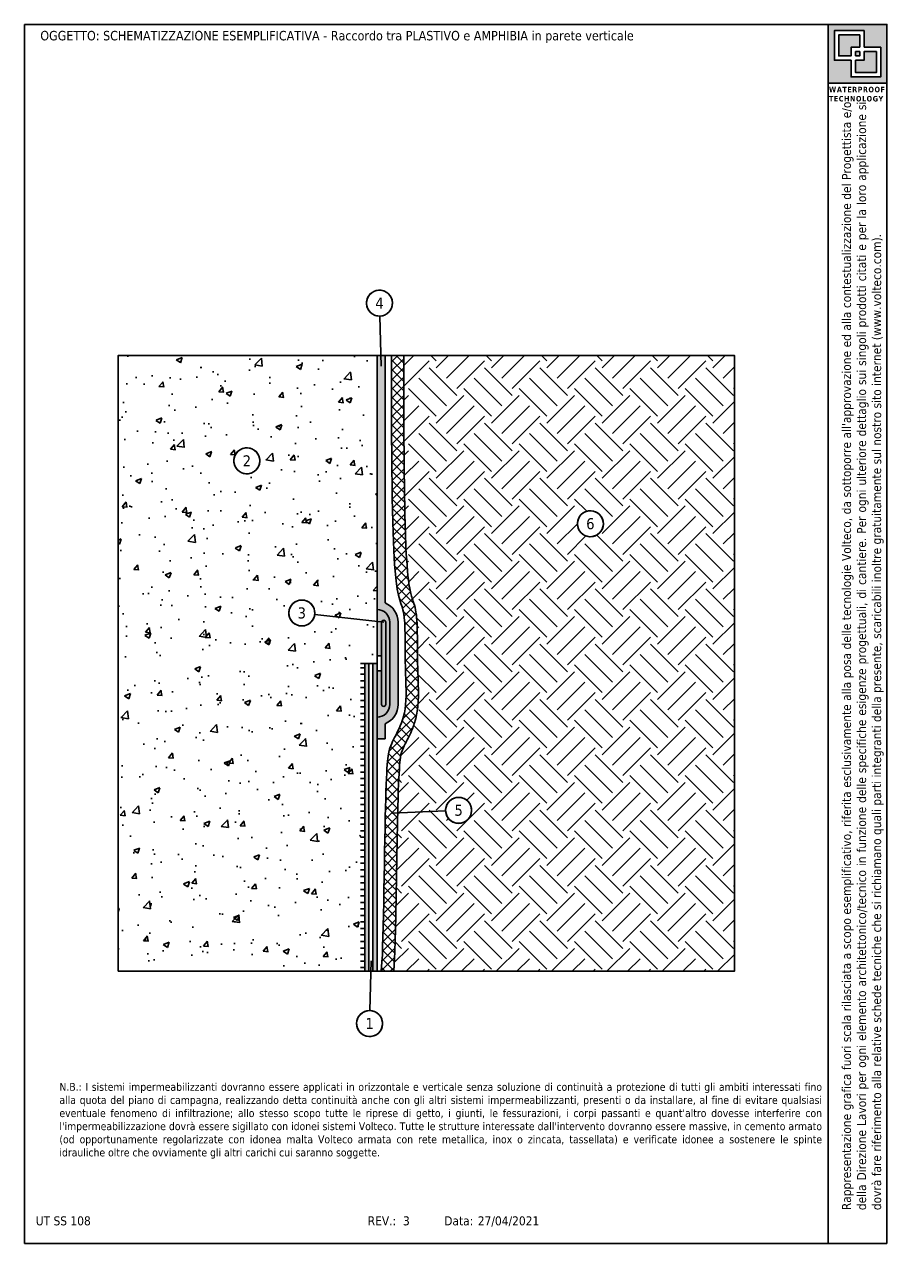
# Model space of a CAD drawing. Header units: millimetres. Extents: x 2683.2 to 2704.5, y 1652.1 to 1681.8.
import ezdxf
from ezdxf.enums import TextEntityAlignment as Align

# ---------------------------------------------------------------- set-up
doc = ezdxf.new("R2010")
doc.units = ezdxf.units.MM
doc.linetypes.add('CONTINUA', pattern=[0])
doc.layers.add('0.4', color=7, linetype='CONTINUA', lineweight=30)
doc.layers.add('163', color=7, linetype='CONTINUA')
doc.layers.add('contorno', color=6, linetype='Continuous', plot=False)
doc.layers.add('nascosto', color=7, linetype='Continuous', lineweight=25, plot=False)
doc.styles.add('tahoma', font='tahoma.ttf', dxfattribs={"height": 0.3})

msp = doc.modelspace()

# ---------------------------------------------------------------- hatches: boundary and pattern name
h = msp.add_hatch()
h.set_pattern_fill('AR-CONC', color=256, scale=0.008)
h.set_pattern_definition([(50, (-1890.2157, -902.5642), (1.45747735, -0.12751268), [0.1524, -1.6764]), (355, (-1890.2157, -902.5642), (-0.28194737, 1.52845476), [0.12192, -1.34112467]), (100.451445, (-1890.0943, -902.5748), (1.17552998, 1.400942), [0.12952007, -1.42472196]), (46.1842, (-1890.2157, -902.1578), (2.1686323, -0.3363386), [0.2286, -2.5146]), (96.635558, (-1890.035, -902.1858), (1.8992331, 1.979409), [0.1942802, -2.1370849]), (351.18415, (-1890.2157, -902.1578), (1.8992331, 1.979409), [0.1828797, -2.0116779]), (21, (-1890.0125, -902.2594), (1.21291513, -0.81812159), [0.1524, -1.6764]), (326, (-1890.0125, -902.2594), (0.49441623, 1.47350373), [0.12192, -1.34112]), (71.451445, (-1889.9115, -902.3276), (1.70733135, 0.65538215), [0.12952007, -1.4247195]), (37.5, (-1890.21573, -902.5642), (0.024708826, 0.67644031), [0, -1.324864, 0, -1.36144, 0, -1.3462]), (7.5, (-1890.2157, -902.5642), (0.5345573, 0.8014446), [0, -0.776224, 0, -1.294384, 0, -0.51308]), (327.5, (-1890.66887, -902.5642), (1.08472476, -0.04582995), [0, -0.508, 0, -1.58496, 0, -2.10312]), (317.5, (-1890.8721, -902.5642), (1.18503345, 0.20341193), [0, -0.6604, 0, -1.052576, 0, -1.49352])])
h.paths.add_polyline_path([(2691.812, 1673.778), (2685.512, 1673.778), (2685.512, 1658.778), (2691.412, 1658.778), (2691.412, 1666.278), (2691.812, 1666.278), (2691.812, 1667.296), (2690.295, 1667.469, -0.285829), (2690.088, 1667.207, -0.518891), (2689.665, 1667.505, -1), (2690.297, 1667.505, -0.028355), (2690.295, 1667.469), (2691.812, 1667.296)])
h.paths.add_polyline_path([(2688.327, 1671.212, -1), (2688.96, 1671.212, -1)], flags=16)
h.paths.add_polyline_path([(2688.473, 1671.007), (2688.814, 1671.007), (2688.814, 1671.42), (2688.473, 1671.42)], flags=8)
h = msp.add_hatch(color=146)
h.dxf.hatch_style = 1
h.paths.add_polyline_path([(2692.012, 1673.778), (2691.812, 1673.778), (2691.812, 1667.59, -0.414051), (2692.125, 1667.278), (2692.125, 1665.278, -0.41437), (2691.812, 1664.965), (2691.812, 1664.439), (2692.012, 1664.439), (2692.012, 1664.806, 0.301197), (2692.325, 1665.278), (2692.325, 1667.278, 0.300965), (2692.012, 1667.75)])
h = msp.add_hatch()
h.set_pattern_fill('ANSI37', color=256, scale=0.05, angle=90)
h.set_pattern_definition([(135, (-1890.21573, -902.5642), (-0.1122532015, -0.1122532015), []), (225, (-1890.21573, -902.5642), (0.1122532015, -0.1122532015), [])])
edge = h.paths.add_edge_path()
edge.add_spline(control_points=[(2692.316, 1662.631), (2692.317, 1662.682), (2692.318, 1662.731), (2692.334, 1663.363), (2692.351, 1663.686), (2692.387, 1664.055), (2692.402, 1664.09), (2692.442, 1664.205), (2692.466, 1664.254), (2692.538, 1664.395), (2692.595, 1664.494), (2692.69, 1664.718), (2692.726, 1664.818), (2692.784, 1665.046), (2692.805, 1665.177), (2692.825, 1665.492), (2692.82, 1665.678), (2692.806, 1666.075), (2692.798, 1666.285), (2692.795, 1666.736), (2692.797, 1666.972), (2692.786, 1667.28), (2692.78, 1667.373), (2692.76, 1667.546), (2692.743, 1667.627), (2692.704, 1667.758), (2692.685, 1667.808), (2692.646, 1667.931), (2692.623, 1668.013), (2692.568, 1668.347), (2692.539, 1668.639), (2692.492, 1669.674), (2692.476, 1670.496), (2692.464, 1672.288), (2692.462, 1672.979), (2692.462, 1673.778)], knot_values=[0, 0, 0, 0, 0.040644, 0.040644, 0.54134, 0.54134, 1.042036, 1.042036, 1.542731, 1.542731, 2.211454, 2.211454, 2.629752, 2.629752, 3.048051, 3.048051, 3.577525, 3.577525, 4.107, 4.107, 4.636474, 4.636474, 4.889449, 4.889449, 5.142424, 5.142424, 5.395398, 5.395398, 5.738648, 5.738648, 6.176426, 6.176426, 6.7068, 6.7068, 6.971986, 6.971986, 6.971986, 6.971986], degree=3, periodic=0)
edge.add_line((2692.462, 1673.778), (2692.162, 1673.778))
edge.add_spline(control_points=[(2692.162, 1673.778), (2692.162, 1670.764), (2692.214, 1667.811), (2692.522, 1667.715), (2692.475, 1666.278), (2692.567, 1665.189), (2692.314, 1664.582), (2692.112, 1664.268), (2692.007, 1663.641), (2691.962, 1658.778), (2691.905, 1658.778)], knot_values=[0, 0, 0, 0, 1, 2, 3, 4, 5, 6, 7, 8, 8, 8, 8], degree=3, periodic=0)
edge.add_line((2691.912, 1658.778), (2692.217, 1658.778))
edge.add_spline(control_points=[(2692.217, 1658.778), (2692.218, 1658.787), (2692.219, 1658.795), (2692.222, 1658.825), (2692.224, 1658.848), (2692.232, 1658.943), (2692.236, 1659.031), (2692.245, 1659.225), (2692.248, 1659.325), (2692.266, 1659.893), (2692.278, 1660.517), (2692.294, 1661.44), (2692.299, 1661.746), (2692.308, 1662.247), (2692.312, 1662.45), (2692.316, 1662.631)], knot_values=[6.971986, 6.971986, 6.971986, 6.971986, 6.987608, 6.987608, 7.023196, 7.023196, 7.127264, 7.127264, 7.215583, 7.215583, 7.584074, 7.584074, 7.768319, 7.768319, 7.91192, 7.91192, 7.91192, 7.91192], degree=3, periodic=0)
at = {"linetype": 'CONTINUA', "lineweight": 15}
h = msp.add_hatch(dxfattribs=at)
h.set_pattern_fill('EARTH', color=8, scale=0.15, angle=45, style=0)
h.set_pattern_definition([(45, (-1890.2157, -902.5642), (0, 1.34703842), [0.9525, -0.9525]), (45, (-1890.4683, -902.3116), (0, 1.34703842), [0.9525, -0.9525]), (45, (-1890.7209, -902.0591), (0, 1.34703842), [0.9525, -0.9525]), (135, (-1890.7209, -901.8907), (-1.34703842, 0), [0.9525, -0.9525]), (135, (-1890.4683, -901.6381), (-1.34703842, 0), [0.9525, -0.9525]), (135, (-1890.2157, -901.38555), (-1.34703842, 0), [0.9525, -0.9525])])
edge = h.paths.add_edge_path()
edge.add_line((2700.512, 1673.778), (2692.462, 1673.778))
edge.add_spline(control_points=[(2692.462, 1673.778), (2692.462, 1672.979), (2692.464, 1672.288), (2692.476, 1670.496), (2692.492, 1669.674), (2692.539, 1668.639), (2692.568, 1668.347), (2692.623, 1668.013), (2692.646, 1667.931), (2692.685, 1667.808), (2692.704, 1667.758), (2692.743, 1667.627), (2692.76, 1667.546), (2692.78, 1667.373), (2692.786, 1667.28), (2692.797, 1666.972), (2692.795, 1666.736), (2692.798, 1666.285), (2692.806, 1666.075), (2692.82, 1665.678), (2692.825, 1665.492), (2692.805, 1665.177), (2692.784, 1665.046), (2692.726, 1664.818), (2692.69, 1664.718), (2692.595, 1664.494), (2692.538, 1664.395), (2692.466, 1664.254), (2692.442, 1664.205), (2692.402, 1664.09), (2692.387, 1664.055), (2692.351, 1663.686), (2692.334, 1663.363), (2692.318, 1662.731), (2692.317, 1662.682), (2692.316, 1662.631)], knot_values=[0, 0, 0, 0, 0.265187, 0.265187, 0.79556, 0.79556, 1.233339, 1.233339, 1.576588, 1.576588, 1.829563, 1.829563, 2.082537, 2.082537, 2.335512, 2.335512, 2.864987, 2.864987, 3.394461, 3.394461, 3.923936, 3.923936, 4.342234, 4.342234, 4.760533, 4.760533, 5.429255, 5.429255, 5.929951, 5.929951, 6.430646, 6.430646, 6.931342, 6.931342, 6.971986, 6.971986, 6.971986, 6.971986], degree=3, periodic=0)
edge.add_line((2692.316, 1662.631), (2693.483, 1662.683))
edge.add_arc((2693.799, 1662.697), 0.316, -70.3025, 182.5491, ccw=False)
edge.add_arc((2693.799, 1662.697), 0.316, 182.5491, 289.6975, ccw=False)
edge.add_line((2693.483, 1662.683), (2692.316, 1662.631))
edge.add_spline(control_points=[(2692.316, 1662.631), (2692.312, 1662.45), (2692.308, 1662.247), (2692.299, 1661.746), (2692.294, 1661.44), (2692.278, 1660.517), (2692.266, 1659.893), (2692.248, 1659.325), (2692.245, 1659.225), (2692.236, 1659.031), (2692.232, 1658.943), (2692.224, 1658.848), (2692.222, 1658.825), (2692.219, 1658.795), (2692.218, 1658.787), (2692.217, 1658.778)], knot_values=[6.971986, 6.971986, 6.971986, 6.971986, 7.115588, 7.115588, 7.299833, 7.299833, 7.668324, 7.668324, 7.756642, 7.756642, 7.860711, 7.860711, 7.896299, 7.896299, 7.91192, 7.91192, 7.91192, 7.91192], degree=3, periodic=0)
edge.add_line((2692.217, 1658.778), (2700.512, 1658.778))
edge.add_line((2700.512, 1658.778), (2700.512, 1673.778))
h.paths.add_polyline_path([(2696.691, 1669.679, -1), (2697.323, 1669.679, -1)], flags=16)
h.paths.add_polyline_path([(2696.835, 1669.47), (2697.178, 1669.47), (2697.178, 1669.891), (2696.835, 1669.891)], flags=8)
h = msp.add_hatch(color=8)
h.dxf.hatch_style = 1
h.paths.add_polyline_path([(2691.812, 1667.59), (2691.812, 1667.296), (2691.925, 1667.284, -0.944481), (2692.025, 1667.278), (2692.025, 1665.278, -1), (2691.925, 1665.278), (2691.925, 1666.097), (2691.812, 1666.097), (2691.812, 1664.965, 0.41437), (2692.125, 1665.278), (2692.125, 1667.278, 0.414051)])
h.paths.add_polyline_path([(2691.925, 1667.284), (2691.812, 1667.296), (2691.812, 1666.458), (2691.925, 1666.458)], flags=17)
at = {"lineweight": -3}
h = msp.add_hatch(color=40, dxfattribs=at)
h.dxf.hatch_style = 1
h.paths.add_polyline_path([(2692.025, 1667.278, 1), (2691.925, 1667.278), (2691.925, 1665.278, 1), (2692.025, 1665.278)])
h = msp.add_hatch()
h.set_pattern_fill('LINE', color=256, scale=0.05)
h.set_pattern_definition([(0, (-1890.21573, -902.5642), (0, 0.15875), [])])
h.paths.add_polyline_path([(2691.512, 1666.278), (2691.412, 1666.278), (2691.412, 1658.778), (2691.512, 1658.778)])
h = msp.add_hatch(color=4)
h.dxf.hatch_style = 1
h.paths.add_polyline_path([(2691.812, 1666.278), (2691.712, 1666.278), (2691.712, 1658.778), (2691.812, 1658.778)])
h.paths.add_polyline_path([(2691.612, 1666.278), (2691.512, 1666.278), (2691.512, 1658.778), (2691.612, 1658.778)])
at = {"layer": '0.4'}
h = msp.add_hatch(color=252, dxfattribs=at)
h.dxf.hatch_style = 1
h.paths.add_polyline_path([(2704.228, 1681.843), (2702.797, 1681.843), (2702.797, 1680.413), (2704.228, 1680.413)])
h.paths.add_polyline_path([(2702.947, 1681.692), (2703.67, 1681.692), (2703.67, 1681.287), (2704.078, 1681.287), (2704.078, 1680.564), (2703.355, 1680.564), (2703.355, 1680.969), (2702.947, 1680.969)], flags=16)
h.paths.add_polyline_path([(2703.053, 1681.585), (2703.563, 1681.585), (2703.563, 1681.287), (2703.355, 1681.287), (2703.355, 1681.076), (2703.053, 1681.076)], flags=0)
h.paths.add_polyline_path([(2703.462, 1681.18), (2703.563, 1681.18), (2703.563, 1681.076), (2703.462, 1681.076)], flags=0)
h.paths.add_polyline_path([(2703.462, 1680.969), (2703.67, 1680.969), (2703.67, 1681.18), (2703.971, 1681.18), (2703.971, 1680.671), (2703.462, 1680.671)], flags=0)
h.paths.add_polyline_path([(2703.563, 1681.585), (2703.053, 1681.585), (2703.053, 1681.076), (2703.355, 1681.076), (2703.355, 1681.287), (2703.563, 1681.287)], flags=0)
h.paths.add_polyline_path([(2703.563, 1681.18), (2703.462, 1681.18), (2703.462, 1681.076), (2703.563, 1681.076)], flags=0)
h.paths.add_polyline_path([(2703.971, 1681.18), (2703.67, 1681.18), (2703.67, 1680.969), (2703.462, 1680.969), (2703.462, 1680.671), (2703.971, 1680.671)], flags=0)
h = msp.add_hatch(color=252, dxfattribs=at)
h.dxf.hatch_style = 1
h.paths.add_polyline_path([(2703.563, 1681.585), (2703.053, 1681.585), (2703.053, 1681.076), (2703.355, 1681.076), (2703.355, 1681.287), (2703.563, 1681.287)])
h.paths.add_polyline_path([(2703.563, 1681.18), (2703.462, 1681.18), (2703.462, 1681.076), (2703.563, 1681.076)], flags=17)
h.paths.add_polyline_path([(2703.971, 1681.18), (2703.67, 1681.18), (2703.67, 1680.969), (2703.462, 1680.969), (2703.462, 1680.671), (2703.971, 1680.671)])

# ---------------------------------------------------------------- linework, layer by layer
for p, q in [((2691.88, 1674.737), (2691.912, 1673.521)), ((2685.512, 1673.778), (2685.512, 1658.778)), ((2691.812, 1673.778), (2691.812, 1658.778)), ((2692.012, 1673.778), (2692.012, 1667.75)), ((2690.295, 1667.469), (2691.975, 1667.278)), ((2691.925, 1667.278), (2691.925, 1665.278)), ((2691.812, 1666.278), (2691.412, 1666.278)), ((2691.512, 1666.278), (2691.512, 1658.778)), ((2691.612, 1666.278), (2691.612, 1658.778)), ((2691.712, 1666.278), (2691.712, 1658.778)), ((2691.812, 1666.097), (2691.925, 1666.097)), ((2692.012, 1664.439), (2692.012, 1664.806)), ((2693.483, 1662.683), (2692.184, 1662.625)), ((2691.64, 1657.819), (2691.672, 1659.035))]:
    msp.add_line(p, q)
at = {"lineweight": -3}
for p, q in [((2692.025, 1667.278), (2692.025, 1665.278)), ((2692.125, 1667.278), (2692.125, 1665.278)), ((2692.325, 1667.278), (2692.325, 1665.278)), ((2691.812, 1666.097), (2691.812, 1664.439)), ((2691.812, 1664.439), (2692.012, 1664.439))]:
    msp.add_line(p, q, dxfattribs=at)
msp.add_lwpolyline([(2691.812, 1666.458), (2691.925, 1666.458)])
for centre in [(2691.872, 1675.053), (2688.643, 1671.212), (2688.643, 1671.212), (2697.007, 1669.679), (2689.981, 1667.505), (2689.981, 1667.505), (2693.799, 1662.697), (2691.632, 1657.503)]:
    msp.add_circle(centre, 0.316)
for centre, radius, start, end in [((2691.812, 1667.278), 0.512, 359.976, 67.0241), ((2691.812, 1667.278), 0.312, 359.976, 90), ((2691.812, 1665.278), 0.312, 270, 0.024), ((2691.812, 1665.278), 0.512, 292.9759, 0.024)]:
    msp.add_arc(centre, radius, start, end, dxfattribs=at)
for centre, start, end in [((2691.975, 1667.278), 359.9548, 179.9548), ((2691.975, 1665.278), 180.0452, 0.0452)]:
    msp.add_arc(centre, 0.05, start, end)
msp.add_open_spline([(2692.162, 1673.778), (2692.162, 1670.764), (2692.214, 1667.811), (2692.522, 1667.715), (2692.475, 1666.278), (2692.567, 1665.189), (2692.314, 1664.582), (2692.112, 1664.268), (2692.007, 1663.641), (2691.962, 1658.778), (2691.905, 1658.778)], degree=3)
msp.add_open_spline([(2692.462, 1673.778), (2692.462, 1672.979), (2692.464, 1672.288), (2692.476, 1670.496), (2692.492, 1669.674), (2692.539, 1668.639), (2692.568, 1668.347), (2692.623, 1668.013), (2692.646, 1667.931), (2692.685, 1667.808), (2692.704, 1667.758), (2692.743, 1667.627), (2692.76, 1667.546), (2692.78, 1667.373), (2692.786, 1667.28), (2692.797, 1666.972), (2692.795, 1666.736), (2692.798, 1666.285), (2692.806, 1666.075), (2692.82, 1665.678), (2692.825, 1665.492), (2692.805, 1665.177), (2692.784, 1665.046), (2692.726, 1664.818), (2692.69, 1664.718), (2692.595, 1664.494), (2692.538, 1664.395), (2692.466, 1664.254), (2692.442, 1664.205), (2692.402, 1664.09), (2692.387, 1664.055), (2692.351, 1663.686), (2692.334, 1663.363), (2692.314, 1662.564), (2692.309, 1662.309), (2692.299, 1661.746), (2692.294, 1661.44), (2692.278, 1660.517), (2692.266, 1659.893), (2692.248, 1659.325), (2692.245, 1659.225), (2692.236, 1659.031), (2692.232, 1658.943), (2692.224, 1658.848), (2692.222, 1658.825), (2692.219, 1658.795), (2692.218, 1658.787), (2692.217, 1658.778)], degree=3, knots=[0, 0, 0, 0, 0.265187, 0.265187, 0.79556, 0.79556, 1.233339, 1.233339, 1.576588, 1.576588, 1.829563, 1.829563, 2.082537, 2.082537, 2.335512, 2.335512, 2.864987, 2.864987, 3.394461, 3.394461, 3.923936, 3.923936, 4.342234, 4.342234, 4.760533, 4.760533, 5.429255, 5.429255, 5.929951, 5.929951, 6.430646, 6.430646, 6.931342, 6.931342, 7.115588, 7.115588, 7.299833, 7.299833, 7.668324, 7.668324, 7.756642, 7.756642, 7.860711, 7.860711, 7.896299, 7.896299, 7.91192, 7.91192, 7.91192, 7.91192])
at = {"layer": '163', "color": 7}
for centre, start, end in [((2691.872, 1675.053), 70.9306, 70.3025), ((2688.643, 1671.212), 289.6975, 289.0694), ((2697.007, 1669.679), 289.6975, 289.0694), ((2689.981, 1667.505), 289.6975, 289.0694), ((2693.799, 1662.697), 289.6975, 289.0694), ((2691.632, 1657.503), 289.6975, 289.0694)]:
    msp.add_arc(centre, 0.316, start, end, dxfattribs=at)
at = {"layer": 'contorno', "color": 3}
msp.add_line((2702.797, 1680.413), (2702.797, 1652.143), dxfattribs=at)
for points in [[(2702.797, 1681.843), (2704.228, 1681.843), (2704.228, 1680.413), (2702.797, 1680.413)], [(2685.512, 1658.778), (2700.512, 1658.778), (2700.512, 1673.778), (2685.512, 1673.778)], [(2685.512, 1658.778), (2700.512, 1658.778), (2700.512, 1673.778), (2685.512, 1673.778)]]:
    msp.add_lwpolyline(points, close=True, dxfattribs=at)
at = {"layer": 'contorno', "color": 3, "linetype": 'CONTINUA'}
for points in [[(2703.67, 1681.287), (2704.078, 1681.287), (2704.078, 1680.564), (2703.355, 1680.564), (2703.355, 1680.969), (2702.947, 1680.969), (2702.947, 1681.692), (2703.67, 1681.692)], [(2703.563, 1681.287), (2703.563, 1681.585), (2703.053, 1681.585), (2703.053, 1681.076), (2703.355, 1681.076), (2703.355, 1681.287)], [(2703.462, 1681.076), (2703.462, 1681.18), (2703.563, 1681.18), (2703.563, 1681.076)], [(2703.462, 1680.969), (2703.67, 1680.969), (2703.67, 1681.18), (2703.971, 1681.18), (2703.971, 1680.671), (2703.462, 1680.671)]]:
    msp.add_lwpolyline(points, close=True, dxfattribs=at)
at = {"layer": 'nascosto', "color": 3, "linetype": 'CONTINUA', "lineweight": 30}
for p, q in [((2683.228, 1681.843), (2683.228, 1652.143)), ((2704.228, 1681.843), (2683.228, 1681.843)), ((2704.228, 1652.143), (2704.228, 1681.843)), ((2683.228, 1652.143), (2704.228, 1652.143))]:
    msp.add_line(p, q, dxfattribs=at)

# ---------------------------------------------------------------- texts
at = {"style": 'tahoma'}
for s, p in [('UT SS 108', (2683.505, 1652.808)), ('REV.:', (2691.586, 1652.808)), (' 3', (2692.362, 1652.808)), ('Data:', (2693.449, 1652.808)), ('27/04/2021', (2694.266, 1652.808))]:
    msp.add_text(s, height=0.22, rotation=0.0017, dxfattribs=at).set_placement(p, align=Align.TOP_LEFT)
at = {"insert": (2683.615, 1681.684), "char_height": 0.23, "attachment_point": 1, "style": 'tahoma'}
msp.add_mtext_dynamic_manual_height_columns('\\pxa0.83333,sm1.15;OGGETTO: SCHEMATIZZAZIONE ESEMPLIFICATIVA - Raccordo tra PLASTIVO e AMPHIBIA in parete verticale', width=19.87543, gutter_width=0, heights=[2.721], dxfattribs=at)
at = {"color": 252, "insert": (2702.816, 1680.323), "char_height": 0.13409, "attachment_point": 1, "style": 'tahoma'}
msp.add_mtext_dynamic_manual_height_columns('{\\fTahoma|b1|i0|c0|p34;\\T1.1;WATERPROOF TECHNOLOGY}', width=1.63687, gutter_width=12.5, heights=[0], dxfattribs=at)
at = {"insert": (2703.132, 1652.958), "char_height": 0.22, "attachment_point": 1, "rotation": 90, "style": 'tahoma'}
msp.add_mtext_dynamic_manual_height_columns("\\pxqj;Rappresentazione grafica fuori scala rilasciata a scopo esemplificativo, riferita esclusivamente alla posa delle tecnologie Volteco, da sottoporre all'approvazione ed alla contestualizzazione del Progettista e/o della Direzione Lavori per ogni elemento architettonico/tecnico in funzione delle specifiche esigenze progettuali, di cantiere. Per ogni ulteriore dettaglio sui singoli prodotti citati e per la loro applicazione si dovrà fare riferimento alla relative schede tecniche che si richiamano quali parti integranti della presente, scaricabili inoltre gratuitamente sul nostro sito internet (www.volteco.com).", width=26.9233, gutter_width=0, heights=[3.545], dxfattribs=at)
at = {"insert": (2684.08, 1656.057), "char_height": 0.23, "width": 18.51096, "attachment_point": 1, "style": 'tahoma'}
msp.add_mtext("\\pxqj;{\\H0.83333x;N.B.: I sistemi impermeabilizzanti dovranno essere applicati in orizzontale e verticale senza soluzione di continuità a protezione di tutti gli ambiti interessati fino alla quota del piano di campagna, realizzando detta continuità anche con gli altri sistemi impermeabilizzanti, presenti o da installare, al fine di evitare qualsiasi eventuale fenomeno di infiltrazione; allo stesso scopo tutte le riprese di getto, i giunti, le fessurazioni, i corpi passanti e quant'altro dovesse interferire con l'impermeabilizzazione dovrà essere sigillato con idonei sistemi Volteco. Tutte le strutture interessate dall'intervento dovranno essere massive, in cemento armato (od opportunamente regolarizzate con idonea malta Volteco armata con rete metallica, inox o zincata, tassellata) e verificate idonee a sostenere le spinte idrauliche oltre che ovviamente gli altri carichi cui saranno soggette.}", dxfattribs=at)
at = {"layer": '163', "color": 7, "style": 'tahoma'}
for s, p in [('4', (2691.872, 1675.052)), ('2', (2688.643, 1671.213)), ('6', (2697.007, 1669.681)), ('3', (2689.981, 1667.506)), ('5', (2693.799, 1662.698)), ('1', (2691.632, 1657.504))]:
    msp.add_text(s, height=0.27, dxfattribs=at).set_placement(p, align=Align.MIDDLE)

doc.saveas('drawing.dxf')
